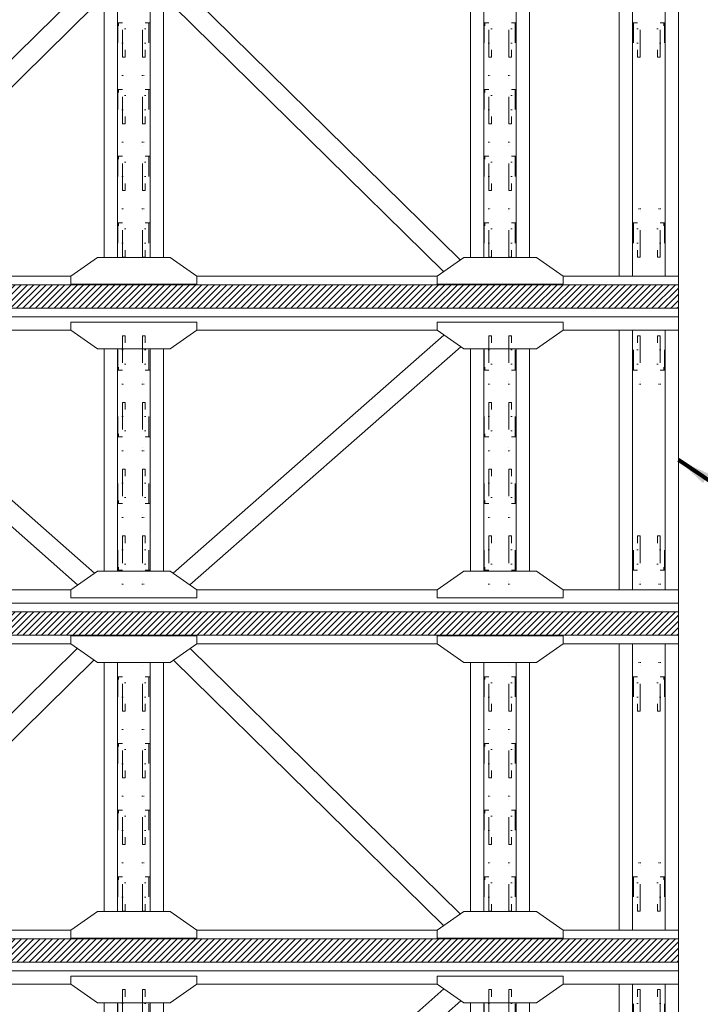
# Model space of a CAD drawing. Header units: millimetres. Extents: x -91343 to -63338, y -767328 to -747548.
# Tile 35 of 42: x -67006 to -65308, y -756881 to -754424. Entities that reach past the tile are written whole.
import ezdxf

# ---------------------------------------------------------------- set-up
doc = ezdxf.new("R2010")
doc.units = ezdxf.units.MM
doc.header["$MEASUREMENT"] = 0
doc.linetypes.add('DGN Style 6', pattern=[753.433768, 0.396127, -158.450845, 277.288979, -158.450845, 0.396127, -158.450845])
doc.styles.add('Style-ENGINEERING_0', font='ENGINEERING.shx')
doc.dimstyles.new('MetricMM', dxfattribs={"dimtxt": 3, "dimasz": 3, "dimexe": 1.5, "dimexo": 1.5, "dimgap": 1.5, "dimtad": 1, "dimdec": 0, "dimzin": 7, "dimtxsty": 'Style-ENGINEERING_0', "dimcen": 0.09, "dimclrd": 1, "dimclre": 1, "dimclrt": 7, "dimadec": 0, "dimazin": 3, "dimtfac": 1, "dimtdec": 0, "dimtofl": 0, "dimtmove": 0, "dimatfit": 3, "dimfxl": 1, "dimtzin": 7, "dimlwd": -1, "dimlwe": 0, "dimarcsym": 0})
pattern_1 = [(45, (-3888.397, -992.448), (23.33452, -23.33452), [])]

# ---------------------------------------------------------------- blocks, each defined once
blk = doc.blocks.new('*U911')
at = {"color": 7, "linetype": 'DGN Style 6', "lineweight": 0, "flags": 128}
for points in [[(-181.2, 65), (181.2, 65), (181.2, 85), (-181.2, 85), (-181.2, 65)], [(-76.2, 118.5), (76.2, 118.5), (76.2, 113.5), (-76.2, 113.5), (-76.2, 118.5)], [(-181.2, -85), (181.2, -85), (181.2, -65), (-181.2, -65), (-181.2, -85)], [(-76.2, -113.5), (76.2, -113.5), (76.2, -118.5), (-76.2, -118.5), (-76.2, -113.5)]]:
    blk.add_lwpolyline(points, close=True, dxfattribs=at)
for points in [[(76.2, 85), (76.2, 113.5), (-76.2, 113.5), (-76.2, 85)], [(-159, 65), (-159, -65)], [(159, -65), (159, 65)], [(76.2, -85), (76.2, -113.5), (-76.2, -113.5), (-76.2, -85)]]:
    blk.add_lwpolyline(points, dxfattribs=at)
blk = doc.blocks.new('*U912')
at = {"color": 7, "linetype": 'DGN Style 6', "lineweight": 0, "flags": 128}
for points in [[(-181.2, 65), (181.2, 65), (181.2, 85), (-181.2, 85), (-181.2, 65)], [(-76.2, 118.5), (76.2, 118.5), (76.2, 113.5), (-76.2, 113.5), (-76.2, 118.5)], [(-181.2, -85), (181.2, -85), (181.2, -65), (-181.2, -65), (-181.2, -85)], [(-76.2, -113.5), (76.2, -113.5), (76.2, -118.5), (-76.2, -118.5), (-76.2, -113.5)]]:
    blk.add_lwpolyline(points, close=True, dxfattribs=at)
for points in [[(76.2, 85), (76.2, 113.5), (-76.2, 113.5), (-76.2, 85)], [(-159, 65), (-159, -65)], [(159, -65), (159, 65)], [(76.2, -85), (76.2, -113.5), (-76.2, -113.5), (-76.2, -85)]]:
    blk.add_lwpolyline(points, dxfattribs=at)
blk = doc.blocks.new('*U913')
at = {"color": 7, "linetype": 'DGN Style 6', "lineweight": 0, "extrusion": (0, 0, -1), "flags": 128}
for points in [[(181.2, 65), (-181.2, 65), (-181.2, 85), (181.2, 85), (181.2, 65)], [(76.2, 118.5), (-76.2, 118.5), (-76.2, 113.5), (76.2, 113.5), (76.2, 118.5)], [(181.2, -85), (-181.2, -85), (-181.2, -65), (181.2, -65), (181.2, -85)], [(76.2, -113.5), (-76.2, -113.5), (-76.2, -118.5), (76.2, -118.5), (76.2, -113.5)]]:
    blk.add_lwpolyline(points, close=True, dxfattribs=at)
for points in [[(-76.2, 85), (-76.2, 113.5), (76.2, 113.5), (76.2, 85)], [(159, 65), (159, -65)], [(-159, -65), (-159, 65)], [(-76.2, -85), (-76.2, -113.5), (76.2, -113.5), (76.2, -85)]]:
    blk.add_lwpolyline(points, dxfattribs=at)
blk = doc.blocks.new('*U914')
at = {"color": 7, "linetype": 'DGN Style 6', "lineweight": 0, "extrusion": (0, 0, -1), "flags": 128}
for points in [[(181.2, 65), (-181.2, 65), (-181.2, 85), (181.2, 85), (181.2, 65)], [(76.2, 118.5), (-76.2, 118.5), (-76.2, 113.5), (76.2, 113.5), (76.2, 118.5)], [(181.2, -85), (-181.2, -85), (-181.2, -65), (181.2, -65), (181.2, -85)], [(76.2, -113.5), (-76.2, -113.5), (-76.2, -118.5), (76.2, -118.5), (76.2, -113.5)]]:
    blk.add_lwpolyline(points, close=True, dxfattribs=at)
for points in [[(-76.2, 85), (-76.2, 113.5), (76.2, 113.5), (76.2, 85)], [(159, 65), (159, -65)], [(-159, -65), (-159, 65)], [(-76.2, -85), (-76.2, -113.5), (76.2, -113.5), (76.2, -85)]]:
    blk.add_lwpolyline(points, dxfattribs=at)
blk = doc.blocks.new('*U915')
at = {"color": 7, "linetype": 'DGN Style 6', "lineweight": 0, "extrusion": (0, 0, -1), "flags": 128}
for points in [[(181.2, 65), (-181.2, 65), (-181.2, 85), (181.2, 85), (181.2, 65)], [(76.2, 118.5), (-76.2, 118.5), (-76.2, 113.5), (76.2, 113.5), (76.2, 118.5)], [(181.2, -85), (-181.2, -85), (-181.2, -65), (181.2, -65), (181.2, -85)], [(76.2, -113.5), (-76.2, -113.5), (-76.2, -118.5), (76.2, -118.5), (76.2, -113.5)]]:
    blk.add_lwpolyline(points, close=True, dxfattribs=at)
for points in [[(-76.2, 85), (-76.2, 113.5), (76.2, 113.5), (76.2, 85)], [(159, 65), (159, -65)], [(-159, -65), (-159, 65)], [(-76.2, -85), (-76.2, -113.5), (76.2, -113.5), (76.2, -85)]]:
    blk.add_lwpolyline(points, dxfattribs=at)
blk = doc.blocks.new('*U916')
at = {"color": 7, "linetype": 'DGN Style 6', "lineweight": 0, "extrusion": (0, 0, -1), "flags": 128}
for points in [[(181.2, 65), (-181.2, 65), (-181.2, 85), (181.2, 85), (181.2, 65)], [(76.2, 118.5), (-76.2, 118.5), (-76.2, 113.5), (76.2, 113.5), (76.2, 118.5)], [(181.2, -85), (-181.2, -85), (-181.2, -65), (181.2, -65), (181.2, -85)], [(76.2, -113.5), (-76.2, -113.5), (-76.2, -118.5), (76.2, -118.5), (76.2, -113.5)]]:
    blk.add_lwpolyline(points, close=True, dxfattribs=at)
for points in [[(-76.2, 85), (-76.2, 113.5), (76.2, 113.5), (76.2, 85)], [(159, 65), (159, -65)], [(-159, -65), (-159, 65)], [(-76.2, -85), (-76.2, -113.5), (76.2, -113.5), (76.2, -85)]]:
    blk.add_lwpolyline(points, dxfattribs=at)
blk = doc.blocks.new('*U917')
at = {"color": 7, "linetype": 'DGN Style 6', "lineweight": 0, "extrusion": (0, 0, -1), "flags": 128}
for points in [[(181.2, 65), (-181.2, 65), (-181.2, 85), (181.2, 85), (181.2, 65)], [(76.2, 118.5), (-76.2, 118.5), (-76.2, 113.5), (76.2, 113.5), (76.2, 118.5)], [(181.2, -85), (-181.2, -85), (-181.2, -65), (181.2, -65), (181.2, -85)], [(76.2, -113.5), (-76.2, -113.5), (-76.2, -118.5), (76.2, -118.5), (76.2, -113.5)]]:
    blk.add_lwpolyline(points, close=True, dxfattribs=at)
for points in [[(-76.2, 85), (-76.2, 113.5), (76.2, 113.5), (76.2, 85)], [(159, 65), (159, -65)], [(-159, -65), (-159, 65)], [(-76.2, -85), (-76.2, -113.5), (76.2, -113.5), (76.2, -85)]]:
    blk.add_lwpolyline(points, dxfattribs=at)
blk = doc.blocks.new('*U918')
at = {"color": 7, "linetype": 'DGN Style 6', "lineweight": 0, "extrusion": (0, 0, -1), "flags": 128}
for points in [[(181.2, 65), (-181.2, 65), (-181.2, 85), (181.2, 85), (181.2, 65)], [(76.2, 118.5), (-76.2, 118.5), (-76.2, 113.5), (76.2, 113.5), (76.2, 118.5)], [(181.2, -85), (-181.2, -85), (-181.2, -65), (181.2, -65), (181.2, -85)], [(76.2, -113.5), (-76.2, -113.5), (-76.2, -118.5), (76.2, -118.5), (76.2, -113.5)]]:
    blk.add_lwpolyline(points, close=True, dxfattribs=at)
for points in [[(-76.2, 85), (-76.2, 113.5), (76.2, 113.5), (76.2, 85)], [(159, 65), (159, -65)], [(-159, -65), (-159, 65)], [(-76.2, -85), (-76.2, -113.5), (76.2, -113.5), (76.2, -85)]]:
    blk.add_lwpolyline(points, dxfattribs=at)
blk = doc.blocks.new('*U919')
at = {"color": 7, "linetype": 'DGN Style 6', "lineweight": 0, "extrusion": (0, 0, -1), "flags": 128}
for points in [[(181.2, 65), (-181.2, 65), (-181.2, 85), (181.2, 85), (181.2, 65)], [(76.2, 118.5), (-76.2, 118.5), (-76.2, 113.5), (76.2, 113.5), (76.2, 118.5)], [(181.2, -85), (-181.2, -85), (-181.2, -65), (181.2, -65), (181.2, -85)], [(76.2, -113.5), (-76.2, -113.5), (-76.2, -118.5), (76.2, -118.5), (76.2, -113.5)]]:
    blk.add_lwpolyline(points, close=True, dxfattribs=at)
for points in [[(-76.2, 85), (-76.2, 113.5), (76.2, 113.5), (76.2, 85)], [(159, 65), (159, -65)], [(-159, -65), (-159, 65)], [(-76.2, -85), (-76.2, -113.5), (76.2, -113.5), (76.2, -85)]]:
    blk.add_lwpolyline(points, dxfattribs=at)
blk = doc.blocks.new('*U920')
at = {"color": 7, "linetype": 'DGN Style 6', "lineweight": 0, "extrusion": (0, 0, -1), "flags": 128}
for points in [[(181.2, 65), (-181.2, 65), (-181.2, 85), (181.2, 85), (181.2, 65)], [(76.2, 118.5), (-76.2, 118.5), (-76.2, 113.5), (76.2, 113.5), (76.2, 118.5)], [(181.2, -85), (-181.2, -85), (-181.2, -65), (181.2, -65), (181.2, -85)], [(76.2, -113.5), (-76.2, -113.5), (-76.2, -118.5), (76.2, -118.5), (76.2, -113.5)]]:
    blk.add_lwpolyline(points, close=True, dxfattribs=at)
for points in [[(-76.2, 85), (-76.2, 113.5), (76.2, 113.5), (76.2, 85)], [(159, 65), (159, -65)], [(-159, -65), (-159, 65)], [(-76.2, -85), (-76.2, -113.5), (76.2, -113.5), (76.2, -85)]]:
    blk.add_lwpolyline(points, dxfattribs=at)
blk = doc.blocks.new('*U910')
at = {"color": 7, "linetype": 'Continuous', "lineweight": 0}
for p, q in [((-4080, 1072.6), (4080, 1072.6)), ((4080, -1072.6), (4080, 1072.6)), ((-472.5, 972.6), (-2271.8, 972.6)), ((472.5, 972.6), (2271.8, 972.6)), ((3216.8, 972.6), (4080, 972.6)), ((3637, -972.6), (3637, 972.6)), ((3737, -972.6), (3737, 972.6)), ((3980, -972.6), (3980, 972.6)), ((-294.3, -847.9), (-2323.4, 936.4)), ((294.3, -847.9), (2323.4, 936.4)), ((-420.8, -936.5), (-2449.9, 847.8)), ((-221.5, -832.6), (-221.5, 832.6)), ((-121.5, -832.6), (-121.5, 832.6)), ((121.5, -832.6), (121.5, 832.6)), ((221.5, -832.6), (221.5, 832.6)), ((420.8, -936.5), (2449.9, 847.8)), ((2522.8, -832.6), (2522.8, 832.6)), ((2622.8, -832.6), (2622.8, 832.6)), ((2865.8, -832.6), (2865.8, 832.6)), ((2965.8, -832.6), (2965.8, 832.6)), ((-472.5, -972.6), (-2271.8, -972.6)), ((472.5, -972.6), (2271.8, -972.6)), ((4080, -972.6), (3216.8, -972.6)), ((4080, -1072.6), (-4080, -1072.6))]:
    blk.add_line(p, q, dxfattribs=at)
at = {"color": 7, "linetype": 'Continuous', "lineweight": 0, "flags": 128}
for points in [[(472.5, 1032.6), (-472.5, 1032.6), (-472.5, 972.6), (-272.5, 832.6), (272.5, 832.6), (472.5, 972.6), (472.5, 1032.6)], [(3216.8, 1032.6), (2271.8, 1032.6), (2271.8, 972.6), (2471.8, 832.6), (3016.8, 832.6), (3216.8, 972.6), (3216.8, 1032.6)], [(472.5, -1032.6), (-472.5, -1032.6), (-472.5, -972.6), (-272.5, -832.6), (272.5, -832.6), (472.5, -972.6), (472.5, -1032.6)], [(3216.8, -1032.6), (2271.8, -1032.6), (2271.8, -972.6), (2471.8, -832.6), (3016.8, -832.6), (3216.8, -972.6), (3216.8, -1032.6)]]:
    blk.add_lwpolyline(points, close=True, dxfattribs=at)
at = {"color": 7, "linetype": 'DGN Style 6', "lineweight": 0, "extrusion": (0, 0, -1), "rotation": 89.99999999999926}
for name, p in [('*U920', (0, 750)), ('*U916', (-2744.2, 750)), ('*U919', (0, 250)), ('*U915', (-2744.2, 250)), ('*U918', (0, -250)), ('*U914', (-2744.2, -250)), ('*U917', (0, -750)), ('*U913', (-2744.2, -750))]:
    blk.add_blockref(name, p, dxfattribs=at)
at = {"color": 7, "linetype": 'DGN Style 6', "lineweight": 0, "rotation": 89.99999999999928}
for name, p in [('*U912', (3858.5, 750)), ('*U911', (3858.5, -750))]:
    blk.add_blockref(name, p, dxfattribs=at)
blk = doc.blocks.new('*U934')
at = {"color": 7, "linetype": 'DGN Style 6', "lineweight": 0, "extrusion": (0, 0, -1), "flags": 128}
for points in [[(181.2, 65), (-181.2, 65), (-181.2, 85), (181.2, 85), (181.2, 65)], [(76.2, 118.5), (-76.2, 118.5), (-76.2, 113.5), (76.2, 113.5), (76.2, 118.5)], [(181.2, -85), (-181.2, -85), (-181.2, -65), (181.2, -65), (181.2, -85)], [(76.2, -113.5), (-76.2, -113.5), (-76.2, -118.5), (76.2, -118.5), (76.2, -113.5)]]:
    blk.add_lwpolyline(points, close=True, dxfattribs=at)
for points in [[(-76.2, 85), (-76.2, 113.5), (76.2, 113.5), (76.2, 85)], [(159, 65), (159, -65)], [(-159, -65), (-159, 65)], [(-76.2, -85), (-76.2, -113.5), (76.2, -113.5), (76.2, -85)]]:
    blk.add_lwpolyline(points, dxfattribs=at)
blk = doc.blocks.new('*U935')
at = {"color": 7, "linetype": 'DGN Style 6', "lineweight": 0, "extrusion": (0, 0, -1), "flags": 128}
for points in [[(181.2, 65), (-181.2, 65), (-181.2, 85), (181.2, 85), (181.2, 65)], [(76.2, 118.5), (-76.2, 118.5), (-76.2, 113.5), (76.2, 113.5), (76.2, 118.5)], [(181.2, -85), (-181.2, -85), (-181.2, -65), (181.2, -65), (181.2, -85)], [(76.2, -113.5), (-76.2, -113.5), (-76.2, -118.5), (76.2, -118.5), (76.2, -113.5)]]:
    blk.add_lwpolyline(points, close=True, dxfattribs=at)
for points in [[(-76.2, 85), (-76.2, 113.5), (76.2, 113.5), (76.2, 85)], [(159, 65), (159, -65)], [(-159, -65), (-159, 65)], [(-76.2, -85), (-76.2, -113.5), (76.2, -113.5), (76.2, -85)]]:
    blk.add_lwpolyline(points, dxfattribs=at)
blk = doc.blocks.new('*U936')
at = {"color": 7, "linetype": 'DGN Style 6', "lineweight": 0, "flags": 128}
for points in [[(-181.2, 65), (181.2, 65), (181.2, 85), (-181.2, 85), (-181.2, 65)], [(-76.2, 118.5), (76.2, 118.5), (76.2, 113.5), (-76.2, 113.5), (-76.2, 118.5)], [(-181.2, -85), (181.2, -85), (181.2, -65), (-181.2, -65), (-181.2, -85)], [(-76.2, -113.5), (76.2, -113.5), (76.2, -118.5), (-76.2, -118.5), (-76.2, -113.5)]]:
    blk.add_lwpolyline(points, close=True, dxfattribs=at)
for points in [[(76.2, 85), (76.2, 113.5), (-76.2, 113.5), (-76.2, 85)], [(-159, 65), (-159, -65)], [(159, -65), (159, 65)], [(76.2, -85), (76.2, -113.5), (-76.2, -113.5), (-76.2, -85)]]:
    blk.add_lwpolyline(points, dxfattribs=at)
blk = doc.blocks.new('*U937')
at = {"color": 7, "linetype": 'DGN Style 6', "lineweight": 0, "flags": 128}
for points in [[(-181.2, 65), (181.2, 65), (181.2, 85), (-181.2, 85), (-181.2, 65)], [(-76.2, 118.5), (76.2, 118.5), (76.2, 113.5), (-76.2, 113.5), (-76.2, 118.5)], [(-181.2, -85), (181.2, -85), (181.2, -65), (-181.2, -65), (-181.2, -85)], [(-76.2, -113.5), (76.2, -113.5), (76.2, -118.5), (-76.2, -118.5), (-76.2, -113.5)]]:
    blk.add_lwpolyline(points, close=True, dxfattribs=at)
for points in [[(76.2, 85), (76.2, 113.5), (-76.2, 113.5), (-76.2, 85)], [(-159, 65), (-159, -65)], [(159, -65), (159, 65)], [(76.2, -85), (76.2, -113.5), (-76.2, -113.5), (-76.2, -85)]]:
    blk.add_lwpolyline(points, dxfattribs=at)
blk = doc.blocks.new('*U938')
at = {"color": 7, "linetype": 'DGN Style 6', "lineweight": 0, "flags": 128}
for points in [[(-181.2, 65), (181.2, 65), (181.2, 85), (-181.2, 85), (-181.2, 65)], [(-76.2, 118.5), (76.2, 118.5), (76.2, 113.5), (-76.2, 113.5), (-76.2, 118.5)], [(-181.2, -85), (181.2, -85), (181.2, -65), (-181.2, -65), (-181.2, -85)], [(-76.2, -113.5), (76.2, -113.5), (76.2, -118.5), (-76.2, -118.5), (-76.2, -113.5)]]:
    blk.add_lwpolyline(points, close=True, dxfattribs=at)
for points in [[(76.2, 85), (76.2, 113.5), (-76.2, 113.5), (-76.2, 85)], [(-159, 65), (-159, -65)], [(159, -65), (159, 65)], [(76.2, -85), (76.2, -113.5), (-76.2, -113.5), (-76.2, -85)]]:
    blk.add_lwpolyline(points, dxfattribs=at)
blk = doc.blocks.new('*U939')
at = {"color": 7, "linetype": 'DGN Style 6', "lineweight": 0, "flags": 128}
for points in [[(-181.2, 65), (181.2, 65), (181.2, 85), (-181.2, 85), (-181.2, 65)], [(-76.2, 118.5), (76.2, 118.5), (76.2, 113.5), (-76.2, 113.5), (-76.2, 118.5)], [(-181.2, -85), (181.2, -85), (181.2, -65), (-181.2, -65), (-181.2, -85)], [(-76.2, -113.5), (76.2, -113.5), (76.2, -118.5), (-76.2, -118.5), (-76.2, -113.5)]]:
    blk.add_lwpolyline(points, close=True, dxfattribs=at)
for points in [[(76.2, 85), (76.2, 113.5), (-76.2, 113.5), (-76.2, 85)], [(-159, 65), (-159, -65)], [(159, -65), (159, 65)], [(76.2, -85), (76.2, -113.5), (-76.2, -113.5), (-76.2, -85)]]:
    blk.add_lwpolyline(points, dxfattribs=at)
blk = doc.blocks.new('*U940')
at = {"color": 7, "linetype": 'DGN Style 6', "lineweight": 0, "flags": 128}
for points in [[(-181.2, 65), (181.2, 65), (181.2, 85), (-181.2, 85), (-181.2, 65)], [(-76.2, 118.5), (76.2, 118.5), (76.2, 113.5), (-76.2, 113.5), (-76.2, 118.5)], [(-181.2, -85), (181.2, -85), (181.2, -65), (-181.2, -65), (-181.2, -85)], [(-76.2, -113.5), (76.2, -113.5), (76.2, -118.5), (-76.2, -118.5), (-76.2, -113.5)]]:
    blk.add_lwpolyline(points, close=True, dxfattribs=at)
for points in [[(76.2, 85), (76.2, 113.5), (-76.2, 113.5), (-76.2, 85)], [(-159, 65), (-159, -65)], [(159, -65), (159, 65)], [(76.2, -85), (76.2, -113.5), (-76.2, -113.5), (-76.2, -85)]]:
    blk.add_lwpolyline(points, dxfattribs=at)
blk = doc.blocks.new('*U941')
at = {"color": 7, "linetype": 'DGN Style 6', "lineweight": 0, "flags": 128}
for points in [[(-181.2, 65), (181.2, 65), (181.2, 85), (-181.2, 85), (-181.2, 65)], [(-76.2, 118.5), (76.2, 118.5), (76.2, 113.5), (-76.2, 113.5), (-76.2, 118.5)], [(-181.2, -85), (181.2, -85), (181.2, -65), (-181.2, -65), (-181.2, -85)], [(-76.2, -113.5), (76.2, -113.5), (76.2, -118.5), (-76.2, -118.5), (-76.2, -113.5)]]:
    blk.add_lwpolyline(points, close=True, dxfattribs=at)
for points in [[(76.2, 85), (76.2, 113.5), (-76.2, 113.5), (-76.2, 85)], [(-159, 65), (-159, -65)], [(159, -65), (159, 65)], [(76.2, -85), (76.2, -113.5), (-76.2, -113.5), (-76.2, -85)]]:
    blk.add_lwpolyline(points, dxfattribs=at)
blk = doc.blocks.new('*U942')
at = {"color": 7, "linetype": 'DGN Style 6', "lineweight": 0, "flags": 128}
for points in [[(-181.2, 65), (181.2, 65), (181.2, 85), (-181.2, 85), (-181.2, 65)], [(-76.2, 118.5), (76.2, 118.5), (76.2, 113.5), (-76.2, 113.5), (-76.2, 118.5)], [(-181.2, -85), (181.2, -85), (181.2, -65), (-181.2, -65), (-181.2, -85)], [(-76.2, -113.5), (76.2, -113.5), (76.2, -118.5), (-76.2, -118.5), (-76.2, -113.5)]]:
    blk.add_lwpolyline(points, close=True, dxfattribs=at)
for points in [[(76.2, 85), (76.2, 113.5), (-76.2, 113.5), (-76.2, 85)], [(-159, 65), (-159, -65)], [(159, -65), (159, 65)], [(76.2, -85), (76.2, -113.5), (-76.2, -113.5), (-76.2, -85)]]:
    blk.add_lwpolyline(points, dxfattribs=at)
blk = doc.blocks.new('*U943')
at = {"color": 7, "linetype": 'DGN Style 6', "lineweight": 0, "flags": 128}
for points in [[(-181.2, 65), (181.2, 65), (181.2, 85), (-181.2, 85), (-181.2, 65)], [(-76.2, 118.5), (76.2, 118.5), (76.2, 113.5), (-76.2, 113.5), (-76.2, 118.5)], [(-181.2, -85), (181.2, -85), (181.2, -65), (-181.2, -65), (-181.2, -85)], [(-76.2, -113.5), (76.2, -113.5), (76.2, -118.5), (-76.2, -118.5), (-76.2, -113.5)]]:
    blk.add_lwpolyline(points, close=True, dxfattribs=at)
for points in [[(76.2, 85), (76.2, 113.5), (-76.2, 113.5), (-76.2, 85)], [(-159, 65), (-159, -65)], [(159, -65), (159, 65)], [(76.2, -85), (76.2, -113.5), (-76.2, -113.5), (-76.2, -85)]]:
    blk.add_lwpolyline(points, dxfattribs=at)
blk = doc.blocks.new('*U927')
at = {"linetype": 'DGN Style 6', "lineweight": 0}
h = blk.add_hatch(dxfattribs=at)
h.set_pattern_fill('HATCH', color=5, style=0, pattern_type=2)
h.set_pattern_definition(pattern_1)
h.paths.add_polyline_path([(-4080, -1137.5), (4080, -1137.5), (4080, -1312.5), (-4080, -1312.5)])
at = {"color": 7, "linetype": 'Continuous', "lineweight": 0}
for p, q in [((4080, 1377.4), (4080, -1377.4)), ((-423.4, 1038.2), (-2445.9, -950.7)), ((423.3, 1038.2), (2445.8, -950.7)), ((3637, 1072.6), (3637, -1072.6)), ((3737, 1072.6), (3737, -1072.6)), ((3980, 1072.6), (3980, -1072.6)), ((-298.4, 950.7), (-2320.9, -1038.2)), ((-221.5, 932.6), (-221.5, -932.6)), ((-121.5, 932.6), (-121.5, -932.6)), ((121.5, 932.6), (121.5, -932.6)), ((221.5, 932.6), (221.5, -932.6)), ((298.4, 950.7), (2320.8, -1038.2)), ((2522.7, 932.6), (2522.7, -932.6)), ((2622.7, 932.6), (2622.7, -932.6)), ((2865.7, 932.6), (2865.7, -932.6)), ((2965.7, 932.6), (2965.7, -932.6)), ((-472.5, -1072.6), (-2271.8, -1072.6)), ((2271.7, -1072.6), (472.5, -1072.6)), ((3216.7, -1072.6), (4080, -1072.6)), ((4080, -1377.4), (-4080, -1377.4))]:
    blk.add_line(p, q, dxfattribs=at)
at = {"color": 7, "linetype": 'Continuous', "lineweight": 0, "flags": 128}
for points in [[(-472.5, -1132.6), (472.5, -1132.6), (472.5, -1072.6), (272.5, -932.6), (-272.5, -932.6), (-472.5, -1072.6), (-472.5, -1132.6)], [(3216.7, -1132.6), (2271.7, -1132.6), (2271.7, -1072.6), (2471.7, -932.6), (3016.7, -932.6), (3216.7, -1072.6), (3216.7, -1132.6)]]:
    blk.add_lwpolyline(points, close=True, dxfattribs=at)
at = {"color": 5, "linetype": 'Continuous', "lineweight": 0, "flags": 128}
blk.add_lwpolyline([(-4080, -1137.5), (4080, -1137.5), (4080, -1312.5), (-4080, -1312.5), (-4080, -1137.5)], close=True, dxfattribs=at)
at = {"color": 7, "linetype": 'DGN Style 6', "lineweight": 0, "rotation": 269.9999999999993}
for name, p in [('*U936', (-0.1, 750)), ('*U940', (2744.2, 750)), ('*U937', (-0.1, 250)), ('*U941', (2744.2, 250)), ('*U938', (-0.1, -250)), ('*U942', (2744.2, -250)), ('*U939', (-0.1, -750)), ('*U943', (2744.2, -750))]:
    blk.add_blockref(name, p, dxfattribs=at)
at = {"color": 7, "linetype": 'DGN Style 6', "lineweight": 0, "extrusion": (0, 0, -1), "rotation": 269.9999999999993}
for name, p in [('*U934', (-3858.5, 750)), ('*U935', (-3858.5, -750))]:
    blk.add_blockref(name, p, dxfattribs=at)
blk = doc.blocks.new('*U946')
at = {"color": 7, "linetype": 'DGN Style 6', "lineweight": 0, "flags": 128}
for points in [[(-181.2, 65), (181.2, 65), (181.2, 85), (-181.2, 85), (-181.2, 65)], [(-76.2, 118.5), (76.2, 118.5), (76.2, 113.5), (-76.2, 113.5), (-76.2, 118.5)], [(-181.2, -85), (181.2, -85), (181.2, -65), (-181.2, -65), (-181.2, -85)], [(-76.2, -113.5), (76.2, -113.5), (76.2, -118.5), (-76.2, -118.5), (-76.2, -113.5)]]:
    blk.add_lwpolyline(points, close=True, dxfattribs=at)
for points in [[(76.2, 85), (76.2, 113.5), (-76.2, 113.5), (-76.2, 85)], [(-159, 65), (-159, -65)], [(159, -65), (159, 65)], [(76.2, -85), (76.2, -113.5), (-76.2, -113.5), (-76.2, -85)]]:
    blk.add_lwpolyline(points, dxfattribs=at)
blk = doc.blocks.new('*U950')
at = {"color": 7, "linetype": 'DGN Style 6', "lineweight": 0, "extrusion": (0, 0, -1), "flags": 128}
for points in [[(181.2, 65), (-181.2, 65), (-181.2, 85), (181.2, 85), (181.2, 65)], [(76.2, 118.5), (-76.2, 118.5), (-76.2, 113.5), (76.2, 113.5), (76.2, 118.5)], [(181.2, -85), (-181.2, -85), (-181.2, -65), (181.2, -65), (181.2, -85)], [(76.2, -113.5), (-76.2, -113.5), (-76.2, -118.5), (76.2, -118.5), (76.2, -113.5)]]:
    blk.add_lwpolyline(points, close=True, dxfattribs=at)
for points in [[(-76.2, 85), (-76.2, 113.5), (76.2, 113.5), (76.2, 85)], [(159, 65), (159, -65)], [(-159, -65), (-159, 65)], [(-76.2, -85), (-76.2, -113.5), (76.2, -113.5), (76.2, -85)]]:
    blk.add_lwpolyline(points, dxfattribs=at)
blk = doc.blocks.new('*U954')
at = {"color": 7, "linetype": 'DGN Style 6', "lineweight": 0, "extrusion": (0, 0, -1), "flags": 128}
for points in [[(181.2, 65), (-181.2, 65), (-181.2, 85), (181.2, 85), (181.2, 65)], [(76.2, 118.5), (-76.2, 118.5), (-76.2, 113.5), (76.2, 113.5), (76.2, 118.5)], [(181.2, -85), (-181.2, -85), (-181.2, -65), (181.2, -65), (181.2, -85)], [(76.2, -113.5), (-76.2, -113.5), (-76.2, -118.5), (76.2, -118.5), (76.2, -113.5)]]:
    blk.add_lwpolyline(points, close=True, dxfattribs=at)
for points in [[(-76.2, 85), (-76.2, 113.5), (76.2, 113.5), (76.2, 85)], [(159, 65), (159, -65)], [(-159, -65), (-159, 65)], [(-76.2, -85), (-76.2, -113.5), (76.2, -113.5), (76.2, -85)]]:
    blk.add_lwpolyline(points, dxfattribs=at)
blk = doc.blocks.new('*U944')
at = {"color": 7, "linetype": 'Continuous', "lineweight": 0}
for p, q in [((-4080, 1072.6), (4080, 1072.6)), ((4080, -1072.6), (4080, 1072.6)), ((-472.5, 972.6), (-2271.8, 972.6)), ((472.5, 972.6), (2271.8, 972.6)), ((3216.8, 972.6), (4080, 972.6)), ((3637, -972.6), (3637, 972.6)), ((3737, -972.6), (3737, 972.6)), ((3980, -972.6), (3980, 972.6)), ((294.3, -847.9), (2323.4, 936.4)), ((-221.5, -832.6), (-221.5, 832.6)), ((-121.5, -832.6), (-121.5, 832.6)), ((121.5, -832.6), (121.5, 832.6)), ((221.5, -832.6), (221.5, 832.6)), ((420.8, -936.5), (2449.9, 847.8)), ((2522.8, -832.6), (2522.8, 832.6)), ((2622.8, -832.6), (2622.8, 832.6)), ((2865.8, -832.6), (2865.8, 832.6)), ((2965.8, -832.6), (2965.8, 832.6))]:
    blk.add_line(p, q, dxfattribs=at)
at = {"color": 7, "linetype": 'Continuous', "lineweight": 0, "flags": 128}
for points in [[(472.5, 1032.6), (-472.5, 1032.6), (-472.5, 972.6), (-272.5, 832.6), (272.5, 832.6), (472.5, 972.6), (472.5, 1032.6)], [(3216.8, 1032.6), (2271.8, 1032.6), (2271.8, 972.6), (2471.8, 832.6), (3016.8, 832.6), (3216.8, 972.6), (3216.8, 1032.6)]]:
    blk.add_lwpolyline(points, close=True, dxfattribs=at)
at = {"color": 7, "linetype": 'DGN Style 6', "lineweight": 0, "extrusion": (0, 0, -1), "rotation": 89.99999999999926}
for name, p in [('*U954', (0, 750)), ('*U950', (-2744.2, 750))]:
    blk.add_blockref(name, p, dxfattribs=at)
at = {"color": 7, "linetype": 'DGN Style 6', "lineweight": 0, "rotation": 89.99999999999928}
blk.add_blockref('*U946', (3858.5, 750), dxfattribs=at)
blk = doc.blocks.new('*U968')
at = {"color": 7, "linetype": 'DGN Style 6', "lineweight": 0, "extrusion": (0, 0, -1), "flags": 128}
for points in [[(181.2, 65), (-181.2, 65), (-181.2, 85), (181.2, 85), (181.2, 65)], [(76.2, 118.5), (-76.2, 118.5), (-76.2, 113.5), (76.2, 113.5), (76.2, 118.5)], [(181.2, -85), (-181.2, -85), (-181.2, -65), (181.2, -65), (181.2, -85)], [(76.2, -113.5), (-76.2, -113.5), (-76.2, -118.5), (76.2, -118.5), (76.2, -113.5)]]:
    blk.add_lwpolyline(points, close=True, dxfattribs=at)
for points in [[(-76.2, 85), (-76.2, 113.5), (76.2, 113.5), (76.2, 85)], [(159, 65), (159, -65)], [(-159, -65), (-159, 65)], [(-76.2, -85), (-76.2, -113.5), (76.2, -113.5), (76.2, -85)]]:
    blk.add_lwpolyline(points, dxfattribs=at)
blk = doc.blocks.new('*U969')
at = {"color": 7, "linetype": 'DGN Style 6', "lineweight": 0, "extrusion": (0, 0, -1), "flags": 128}
for points in [[(181.2, 65), (-181.2, 65), (-181.2, 85), (181.2, 85), (181.2, 65)], [(76.2, 118.5), (-76.2, 118.5), (-76.2, 113.5), (76.2, 113.5), (76.2, 118.5)], [(181.2, -85), (-181.2, -85), (-181.2, -65), (181.2, -65), (181.2, -85)], [(76.2, -113.5), (-76.2, -113.5), (-76.2, -118.5), (76.2, -118.5), (76.2, -113.5)]]:
    blk.add_lwpolyline(points, close=True, dxfattribs=at)
for points in [[(-76.2, 85), (-76.2, 113.5), (76.2, 113.5), (76.2, 85)], [(159, 65), (159, -65)], [(-159, -65), (-159, 65)], [(-76.2, -85), (-76.2, -113.5), (76.2, -113.5), (76.2, -85)]]:
    blk.add_lwpolyline(points, dxfattribs=at)
blk = doc.blocks.new('*U970')
at = {"color": 7, "linetype": 'DGN Style 6', "lineweight": 0, "flags": 128}
for points in [[(-181.2, 65), (181.2, 65), (181.2, 85), (-181.2, 85), (-181.2, 65)], [(-76.2, 118.5), (76.2, 118.5), (76.2, 113.5), (-76.2, 113.5), (-76.2, 118.5)], [(-181.2, -85), (181.2, -85), (181.2, -65), (-181.2, -65), (-181.2, -85)], [(-76.2, -113.5), (76.2, -113.5), (76.2, -118.5), (-76.2, -118.5), (-76.2, -113.5)]]:
    blk.add_lwpolyline(points, close=True, dxfattribs=at)
for points in [[(76.2, 85), (76.2, 113.5), (-76.2, 113.5), (-76.2, 85)], [(-159, 65), (-159, -65)], [(159, -65), (159, 65)], [(76.2, -85), (76.2, -113.5), (-76.2, -113.5), (-76.2, -85)]]:
    blk.add_lwpolyline(points, dxfattribs=at)
blk = doc.blocks.new('*U971')
at = {"color": 7, "linetype": 'DGN Style 6', "lineweight": 0, "flags": 128}
for points in [[(-181.2, 65), (181.2, 65), (181.2, 85), (-181.2, 85), (-181.2, 65)], [(-76.2, 118.5), (76.2, 118.5), (76.2, 113.5), (-76.2, 113.5), (-76.2, 118.5)], [(-181.2, -85), (181.2, -85), (181.2, -65), (-181.2, -65), (-181.2, -85)], [(-76.2, -113.5), (76.2, -113.5), (76.2, -118.5), (-76.2, -118.5), (-76.2, -113.5)]]:
    blk.add_lwpolyline(points, close=True, dxfattribs=at)
for points in [[(76.2, 85), (76.2, 113.5), (-76.2, 113.5), (-76.2, 85)], [(-159, 65), (-159, -65)], [(159, -65), (159, 65)], [(76.2, -85), (76.2, -113.5), (-76.2, -113.5), (-76.2, -85)]]:
    blk.add_lwpolyline(points, dxfattribs=at)
blk = doc.blocks.new('*U972')
at = {"color": 7, "linetype": 'DGN Style 6', "lineweight": 0, "flags": 128}
for points in [[(-181.2, 65), (181.2, 65), (181.2, 85), (-181.2, 85), (-181.2, 65)], [(-76.2, 118.5), (76.2, 118.5), (76.2, 113.5), (-76.2, 113.5), (-76.2, 118.5)], [(-181.2, -85), (181.2, -85), (181.2, -65), (-181.2, -65), (-181.2, -85)], [(-76.2, -113.5), (76.2, -113.5), (76.2, -118.5), (-76.2, -118.5), (-76.2, -113.5)]]:
    blk.add_lwpolyline(points, close=True, dxfattribs=at)
for points in [[(76.2, 85), (76.2, 113.5), (-76.2, 113.5), (-76.2, 85)], [(-159, 65), (-159, -65)], [(159, -65), (159, 65)], [(76.2, -85), (76.2, -113.5), (-76.2, -113.5), (-76.2, -85)]]:
    blk.add_lwpolyline(points, dxfattribs=at)
blk = doc.blocks.new('*U973')
at = {"color": 7, "linetype": 'DGN Style 6', "lineweight": 0, "flags": 128}
for points in [[(-181.2, 65), (181.2, 65), (181.2, 85), (-181.2, 85), (-181.2, 65)], [(-76.2, 118.5), (76.2, 118.5), (76.2, 113.5), (-76.2, 113.5), (-76.2, 118.5)], [(-181.2, -85), (181.2, -85), (181.2, -65), (-181.2, -65), (-181.2, -85)], [(-76.2, -113.5), (76.2, -113.5), (76.2, -118.5), (-76.2, -118.5), (-76.2, -113.5)]]:
    blk.add_lwpolyline(points, close=True, dxfattribs=at)
for points in [[(76.2, 85), (76.2, 113.5), (-76.2, 113.5), (-76.2, 85)], [(-159, 65), (-159, -65)], [(159, -65), (159, 65)], [(76.2, -85), (76.2, -113.5), (-76.2, -113.5), (-76.2, -85)]]:
    blk.add_lwpolyline(points, dxfattribs=at)
blk = doc.blocks.new('*U974')
at = {"color": 7, "linetype": 'DGN Style 6', "lineweight": 0, "flags": 128}
for points in [[(-181.2, 65), (181.2, 65), (181.2, 85), (-181.2, 85), (-181.2, 65)], [(-76.2, 118.5), (76.2, 118.5), (76.2, 113.5), (-76.2, 113.5), (-76.2, 118.5)], [(-181.2, -85), (181.2, -85), (181.2, -65), (-181.2, -65), (-181.2, -85)], [(-76.2, -113.5), (76.2, -113.5), (76.2, -118.5), (-76.2, -118.5), (-76.2, -113.5)]]:
    blk.add_lwpolyline(points, close=True, dxfattribs=at)
for points in [[(76.2, 85), (76.2, 113.5), (-76.2, 113.5), (-76.2, 85)], [(-159, 65), (-159, -65)], [(159, -65), (159, 65)], [(76.2, -85), (76.2, -113.5), (-76.2, -113.5), (-76.2, -85)]]:
    blk.add_lwpolyline(points, dxfattribs=at)
blk = doc.blocks.new('*U975')
at = {"color": 7, "linetype": 'DGN Style 6', "lineweight": 0, "flags": 128}
for points in [[(-181.2, 65), (181.2, 65), (181.2, 85), (-181.2, 85), (-181.2, 65)], [(-76.2, 118.5), (76.2, 118.5), (76.2, 113.5), (-76.2, 113.5), (-76.2, 118.5)], [(-181.2, -85), (181.2, -85), (181.2, -65), (-181.2, -65), (-181.2, -85)], [(-76.2, -113.5), (76.2, -113.5), (76.2, -118.5), (-76.2, -118.5), (-76.2, -113.5)]]:
    blk.add_lwpolyline(points, close=True, dxfattribs=at)
for points in [[(76.2, 85), (76.2, 113.5), (-76.2, 113.5), (-76.2, 85)], [(-159, 65), (-159, -65)], [(159, -65), (159, 65)], [(76.2, -85), (76.2, -113.5), (-76.2, -113.5), (-76.2, -85)]]:
    blk.add_lwpolyline(points, dxfattribs=at)
blk = doc.blocks.new('*U976')
at = {"color": 7, "linetype": 'DGN Style 6', "lineweight": 0, "flags": 128}
for points in [[(-181.2, 65), (181.2, 65), (181.2, 85), (-181.2, 85), (-181.2, 65)], [(-76.2, 118.5), (76.2, 118.5), (76.2, 113.5), (-76.2, 113.5), (-76.2, 118.5)], [(-181.2, -85), (181.2, -85), (181.2, -65), (-181.2, -65), (-181.2, -85)], [(-76.2, -113.5), (76.2, -113.5), (76.2, -118.5), (-76.2, -118.5), (-76.2, -113.5)]]:
    blk.add_lwpolyline(points, close=True, dxfattribs=at)
for points in [[(76.2, 85), (76.2, 113.5), (-76.2, 113.5), (-76.2, 85)], [(-159, 65), (-159, -65)], [(159, -65), (159, 65)], [(76.2, -85), (76.2, -113.5), (-76.2, -113.5), (-76.2, -85)]]:
    blk.add_lwpolyline(points, dxfattribs=at)
blk = doc.blocks.new('*U977')
at = {"color": 7, "linetype": 'DGN Style 6', "lineweight": 0, "flags": 128}
for points in [[(-181.2, 65), (181.2, 65), (181.2, 85), (-181.2, 85), (-181.2, 65)], [(-76.2, 118.5), (76.2, 118.5), (76.2, 113.5), (-76.2, 113.5), (-76.2, 118.5)], [(-181.2, -85), (181.2, -85), (181.2, -65), (-181.2, -65), (-181.2, -85)], [(-76.2, -113.5), (76.2, -113.5), (76.2, -118.5), (-76.2, -118.5), (-76.2, -113.5)]]:
    blk.add_lwpolyline(points, close=True, dxfattribs=at)
for points in [[(76.2, 85), (76.2, 113.5), (-76.2, 113.5), (-76.2, 85)], [(-159, 65), (-159, -65)], [(159, -65), (159, 65)], [(76.2, -85), (76.2, -113.5), (-76.2, -113.5), (-76.2, -85)]]:
    blk.add_lwpolyline(points, dxfattribs=at)
blk = doc.blocks.new('*U961')
at = {"linetype": 'DGN Style 6', "lineweight": 0}
h = blk.add_hatch(dxfattribs=at)
h.set_pattern_fill('HATCH', color=5, style=0, pattern_type=2)
h.set_pattern_definition([(45, (-3888.397, 1457.552), (23.33452, -23.33452), [])])
h.paths.add_polyline_path([(-4080, 1312.5), (4080, 1312.5), (4080, 1137.5), (-4080, 1137.5)])
h = blk.add_hatch(dxfattribs=at)
h.set_pattern_fill('HATCH', color=5, style=0, pattern_type=2)
h.set_pattern_definition(pattern_1)
h.paths.add_polyline_path([(-4080, -1137.5), (4080, -1137.5), (4080, -1312.5), (-4080, -1312.5)])
at = {"color": 7, "linetype": 'Continuous', "lineweight": 0}
for p, q in [((4080, 1377.4), (-4080, 1377.4)), ((4080, 1377.4), (4080, -1377.4)), ((-423.4, 1038.2), (-2445.9, -950.7)), ((-472.5, 1072.6), (-2271.8, 1072.6)), ((423.3, 1038.2), (2445.8, -950.7)), ((2271.7, 1072.6), (472.5, 1072.6)), ((4080, 1072.6), (3216.7, 1072.6)), ((3637, 1072.6), (3637, -1072.6)), ((3737, 1072.6), (3737, -1072.6)), ((3980, 1072.6), (3980, -1072.6)), ((-298.4, 950.7), (-2320.9, -1038.2)), ((-221.5, 932.6), (-221.5, -932.6)), ((-121.5, 932.6), (-121.5, -932.6)), ((121.5, 932.6), (121.5, -932.6)), ((221.5, 932.6), (221.5, -932.6)), ((298.4, 950.7), (2320.8, -1038.2)), ((2522.7, 932.6), (2522.7, -932.6)), ((2622.7, 932.6), (2622.7, -932.6)), ((2865.7, 932.6), (2865.7, -932.6)), ((2965.7, 932.6), (2965.7, -932.6)), ((-472.5, -1072.6), (-2271.8, -1072.6)), ((2271.7, -1072.6), (472.5, -1072.6)), ((3216.7, -1072.6), (4080, -1072.6)), ((4080, -1377.4), (-4080, -1377.4))]:
    blk.add_line(p, q, dxfattribs=at)
at = {"color": 5, "linetype": 'Continuous', "lineweight": 0, "flags": 128}
for points in [[(-4080, 1312.5), (4080, 1312.5), (4080, 1137.5), (-4080, 1137.5), (-4080, 1312.5)], [(-4080, -1137.5), (4080, -1137.5), (4080, -1312.5), (-4080, -1312.5), (-4080, -1137.5)]]:
    blk.add_lwpolyline(points, close=True, dxfattribs=at)
at = {"color": 7, "linetype": 'Continuous', "lineweight": 0, "flags": 128}
for points in [[(-472.5, 1132.6), (472.5, 1132.6), (472.5, 1072.6), (272.5, 932.6), (-272.5, 932.6), (-472.5, 1072.6), (-472.5, 1132.6)], [(3216.7, 1132.6), (2271.7, 1132.6), (2271.7, 1072.6), (2471.7, 932.6), (3016.7, 932.6), (3216.7, 1072.6), (3216.7, 1132.6)], [(-472.5, -1132.6), (472.5, -1132.6), (472.5, -1072.6), (272.5, -932.6), (-272.5, -932.6), (-472.5, -1072.6), (-472.5, -1132.6)], [(3216.7, -1132.6), (2271.7, -1132.6), (2271.7, -1072.6), (2471.7, -932.6), (3016.7, -932.6), (3216.7, -1072.6), (3216.7, -1132.6)]]:
    blk.add_lwpolyline(points, close=True, dxfattribs=at)
at = {"color": 7, "linetype": 'DGN Style 6', "lineweight": 0, "rotation": 269.9999999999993}
for name, p in [('*U970', (-0.1, 750)), ('*U974', (2744.2, 750)), ('*U971', (-0.1, 250)), ('*U975', (2744.2, 250)), ('*U972', (-0.1, -250)), ('*U976', (2744.2, -250)), ('*U973', (-0.1, -750)), ('*U977', (2744.2, -750))]:
    blk.add_blockref(name, p, dxfattribs=at)
at = {"color": 7, "linetype": 'DGN Style 6', "lineweight": 0, "extrusion": (0, 0, -1), "rotation": 269.9999999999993}
for name, p in [('*U968', (-3858.5, 750)), ('*U969', (-3858.5, -750))]:
    blk.add_blockref(name, p, dxfattribs=at)
blk = doc.blocks.new('*U569')
at = {"color": 7, "linetype": 'Continuous', "lineweight": 0, "xscale": 0.3329999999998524, "yscale": 0.3329999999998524, "zscale": 0.3329999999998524}
for name, p in [('*U927', (10618.56, 2731.01)), ('*U910', (10618.54, 1915.18)), ('*U961', (10618.56, 1099.31)), ('*U944', (10618.54, 283.48))]:
    blk.add_blockref(name, p, dxfattribs=at)
at = {"color": 1, "linetype": 'Continuous'}
blk.add_leader([(11977.18, 1915.17), (12212.77, 1757.11)], dimstyle='MetricMM', override={"dimtxt": 83.25, "dimasz": 83.25, "dimgap": 41.625, "dimclrd": 0, "dimlwd": 65534}, dxfattribs=at)

msp = doc.modelspace()

# ---------------------------------------------------------------- block references
at = {"color": 7, "linetype": 'Continuous', "lineweight": 13}
msp.add_blockref('*U569', (-77340.2, -757437.75), dxfattribs=at)

doc.saveas('drawing.dxf')
